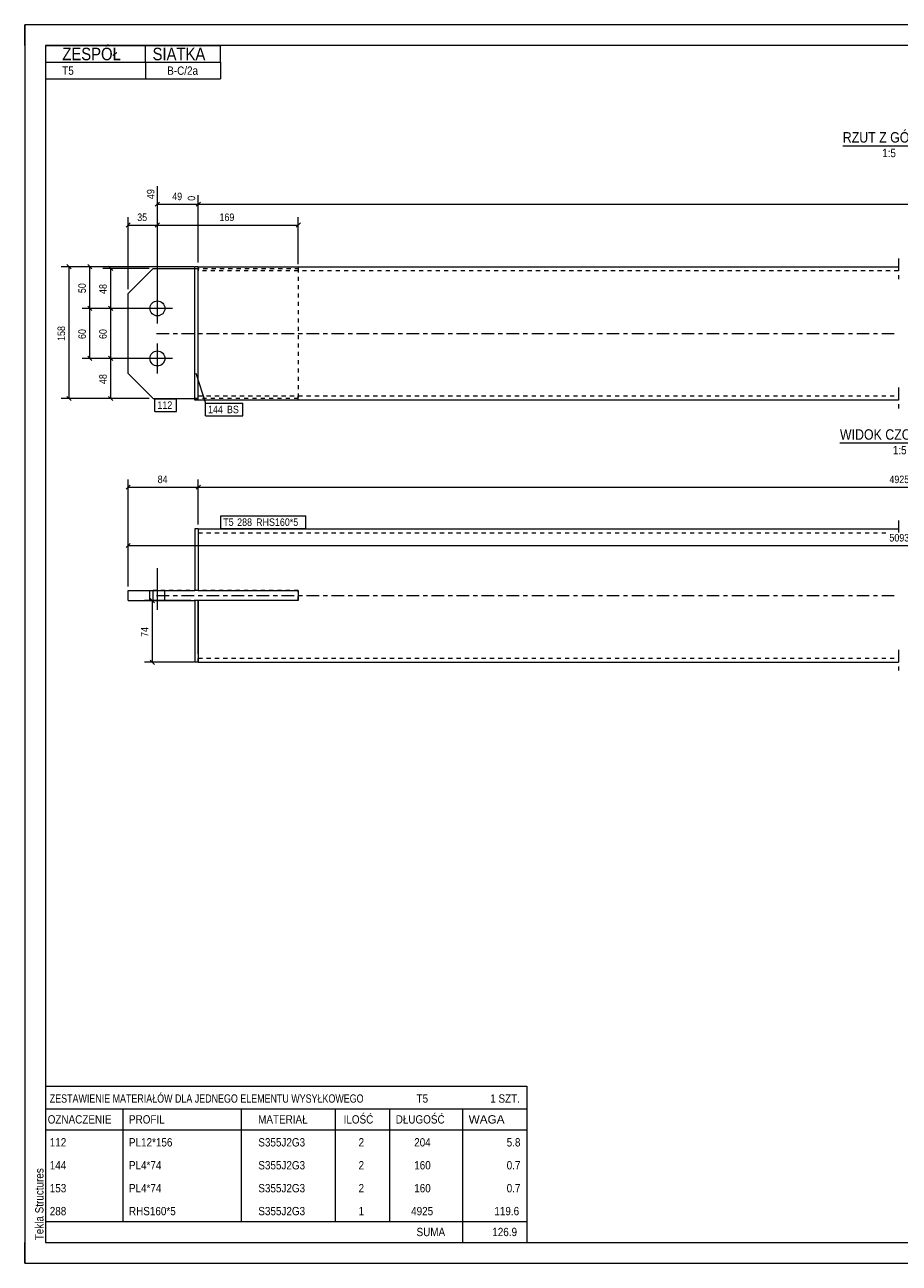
# Model space of a CAD drawing. Header units: millimetres. Extents: x 0 to 420, y 0 to 297.
# Tile 1 of 2: x 0 to 210, y 0 to 297. Entities that reach past the tile are written whole.
import ezdxf

# ---------------------------------------------------------------- set-up
doc = ezdxf.new("R2010")
doc.units = ezdxf.units.MM
for name, pattern in [('XKITLINE00', [0]), ('XKITLINE01', [4, 1, -1, 1, -1]), ('XKITLINE03', [6, 3, -1, 1, -1])]:
    doc.linetypes.add(name, pattern=pattern)
for name, color, linetype, lineweight in [('Arkusz rysunku', 3, 'Continuous', 0), ('Element', 2, 'Continuous', 0), ('Inny typ obiektu', 7, 'Continuous', 0), ('Wymiar', 4, 'Continuous', 0), ('Znak elementu', 2, 'Continuous', 0), ('Śruba', 3, 'Continuous', 0)]:
    doc.layers.add(name, color=color, linetype=linetype, lineweight=lineweight)
doc.styles.add('ARIAL', font='ARIAL.TTF')

msp = doc.modelspace()

# ---------------------------------------------------------------- linework, layer by layer
at = {"layer": 'Arkusz rysunku', "linetype": 'XKITLINE00', "lineweight": 0}
for p, q in [((420, 297), (0, 297)), ((0, 297), (0, 0)), ((0, 292), (0, 297)), ((5, 297), (0, 297)), ((415, 292), (5, 292)), ((5, 292), (5, 5)), ((0, 0), (0, 5)), ((5, 5), (415, 5)), ((0, 0), (420, 0))]:
    msp.add_line(p, q, dxfattribs=at)
at = {"layer": 'Element', "linetype": 'XKITLINE03', "lineweight": 0}
for p, q in [((209.62, 240.98), (209.62, 235.98)), ((31.62, 222.98), (209.62, 222.98)), ((209.62, 209.98), (209.62, 204.98)), ((209.62, 178.12), (209.62, 175.24)), ((31.62, 160.12), (209.62, 160.12)), ((209.62, 147.12), (209.62, 142.12))]:
    msp.add_line(p, q, dxfattribs=at)
at = {"layer": 'Element', "linetype": 'XKITLINE00', "lineweight": 0}
for p, q in [((24.82, 232.58), (30.82, 238.58)), ((30.82, 238.58), (40.82, 238.58)), ((41.62, 238.98), (40.82, 238.98)), ((40.82, 206.98), (40.82, 238.98)), ((41.62, 238.98), (209.62, 238.98)), ((41.62, 206.98), (41.62, 238.98)), ((41.62, 208.98), (41.62, 236.98)), ((24.82, 213.38), (24.82, 232.58)), ((24.82, 213.38), (30.82, 207.38)), ((30.82, 207.38), (40.82, 207.38)), ((41.62, 206.98), (40.82, 206.98)), ((209.62, 206.98), (41.62, 206.98)), ((41.62, 176.12), (40.82, 176.12)), ((40.82, 176.12), (40.82, 161.32)), ((41.62, 176.12), (209.62, 176.12)), ((41.62, 176.12), (41.62, 161.32)), ((41.62, 174.12), (41.62, 161.32)), ((24.82, 161.32), (40.82, 161.32)), ((24.82, 158.92), (24.82, 161.32)), ((30.82, 158.92), (30.82, 161.32)), ((41.62, 161.32), (40.82, 161.32)), ((41.62, 161.32), (65.62, 161.32)), ((65.62, 161.32), (65.62, 158.92)), ((24.82, 158.92), (40.82, 158.92)), ((41.62, 158.92), (40.82, 158.92)), ((40.82, 158.92), (40.82, 144.12)), ((65.62, 158.92), (41.62, 158.92)), ((41.62, 146.12), (41.62, 158.92)), ((41.62, 158.92), (41.62, 144.12)), ((41.62, 144.12), (40.82, 144.12)), ((41.62, 144.12), (209.62, 144.12))]:
    msp.add_line(p, q, dxfattribs=at)
at = {"layer": 'Element', "linetype": 'XKITLINE01', "lineweight": 0}
for p, q in [((41.62, 238.98), (40.82, 238.98)), ((40.82, 206.98), (40.82, 238.98)), ((40.82, 238.58), (65.62, 238.58)), ((40.82, 238.58), (41.62, 238.58)), ((41.62, 238.98), (41.62, 236.98)), ((41.62, 237.75), (41.62, 238.98)), ((41.62, 206.98), (41.62, 238.98)), ((209.62, 237.98), (41.62, 237.98)), ((65.62, 238.98), (65.62, 237.98)), ((65.62, 238.58), (65.62, 207.38)), ((41.62, 206.98), (41.62, 208.98)), ((41.62, 207.98), (209.62, 207.98)), ((65.62, 206.98), (65.62, 207.98)), ((65.62, 207.38), (40.82, 207.38)), ((40.82, 207.38), (41.62, 207.38)), ((41.62, 206.98), (40.82, 206.98)), ((41.62, 176.12), (41.62, 174.12)), ((41.62, 175.12), (207.09, 175.12)), ((65.62, 161.32), (30.82, 161.32)), ((65.62, 158.92), (65.62, 161.32)), ((65.62, 158.92), (30.82, 158.92)), ((41.62, 144.12), (41.62, 146.12)), ((41.62, 145.12), (209.62, 145.12))]:
    msp.add_line(p, q, dxfattribs=at)
at = {"layer": 'Inny typ obiektu', "linetype": 'XKITLINE00', "lineweight": 0}
for p, q in [((5, 292), (47, 292)), ((5, 292), (5, 288)), ((29, 288), (29, 292)), ((47, 288), (47, 292)), ((5, 288), (47, 288)), ((5, 288), (5, 284)), ((29, 288), (29, 284)), ((47, 288), (47, 284)), ((5, 284), (47, 284)), ((196.26, 268), (218.86, 268)), ((195.58, 196.74), (224.66, 196.74)), ((5, 42.5), (5, 37)), ((5, 42.5), (120.5, 42.5)), ((120.5, 42.5), (120.5, 37)), ((5, 37), (5, 32)), ((5, 37), (120.5, 37)), ((23.5, 37), (23.5, 32)), ((52, 32), (52, 37)), ((74.5, 37), (74.5, 32)), ((87.5, 37), (87.5, 32)), ((105, 37), (105, 32)), ((120.5, 37), (120.5, 32)), ((5, 32), (120.5, 32)), ((5, 32), (5, 26.5)), ((23.5, 32), (23.5, 26.5)), ((52, 26.5), (52, 32)), ((74.5, 32), (74.5, 26.5)), ((87.5, 32), (87.5, 26.5)), ((105, 32), (105, 26.5)), ((120.5, 32), (120.5, 26.5)), ((5, 26.5), (5, 21)), ((23.5, 26.5), (23.5, 21)), ((52, 21), (52, 26.5)), ((74.5, 26.5), (74.5, 21)), ((87.5, 26.5), (87.5, 21)), ((105, 26.5), (105, 21)), ((120.5, 26.5), (120.5, 21)), ((5, 21), (5, 15.5)), ((23.5, 21), (23.5, 15.5)), ((52, 15.5), (52, 21)), ((74.5, 21), (74.5, 15.5)), ((87.5, 21), (87.5, 15.5)), ((105, 21), (105, 15.5)), ((120.5, 21), (120.5, 15.5)), ((5, 15.5), (5, 10)), ((23.5, 15.5), (23.5, 10)), ((52, 10), (52, 15.5)), ((74.5, 15.5), (74.5, 10)), ((87.5, 15.5), (87.5, 10)), ((105, 15.5), (105, 10)), ((120.5, 15.5), (120.5, 10)), ((5, 10), (5, 5)), ((5, 10), (120.5, 10)), ((105, 10), (105, 5)), ((120.5, 10), (120.5, 5)), ((5, 5), (120.5, 5))]:
    msp.add_line(p, q, dxfattribs=at)
at = {"layer": 'Wymiar', "linetype": 'XKITLINE00', "lineweight": 0}
for p, q in [((31.82, 229.98), (31.82, 258.27)), ((41.62, 239.98), (41.62, 256.13)), ((41.62, 239.98), (41.62, 256.13)), ((32.33, 254.49), (31.31, 253.47)), ((31.82, 253.98), (41.62, 253.98)), ((42.13, 254.49), (41.11, 253.47)), ((42.13, 254.49), (41.11, 253.47)), ((41.62, 253.98), (388.42, 253.98)), ((25.33, 249.49), (24.31, 248.47)), ((24.82, 233.58), (24.82, 250.84)), ((32.33, 249.49), (31.31, 248.47)), ((32.33, 249.49), (31.31, 248.47)), ((31.82, 229.98), (31.82, 250.84)), ((31.82, 229.98), (31.82, 250.84)), ((66.13, 249.49), (65.11, 248.47)), ((65.62, 239.58), (65.62, 250.84)), ((24.82, 248.98), (31.82, 248.98)), ((31.82, 248.98), (65.62, 248.98)), ((40.62, 238.98), (8.76, 238.98)), ((10.11, 239.49), (11.13, 238.47)), ((10.62, 207.38), (10.62, 238.98)), ((40.62, 238.98), (13.76, 238.98)), ((15.11, 239.49), (16.13, 238.47)), ((15.62, 228.98), (15.62, 238.98)), ((29.82, 238.58), (18.76, 238.58)), ((20.11, 239.09), (21.13, 238.07)), ((20.62, 228.98), (20.62, 238.58)), ((30.82, 228.98), (13.76, 228.98)), ((30.82, 228.98), (13.76, 228.98)), ((15.11, 229.49), (16.13, 228.47)), ((15.11, 229.49), (16.13, 228.47)), ((15.62, 216.98), (15.62, 228.98)), ((30.82, 228.98), (18.76, 228.98)), ((30.82, 228.98), (18.76, 228.98)), ((20.11, 229.49), (21.13, 228.47)), ((20.11, 229.49), (21.13, 228.47)), ((20.62, 216.98), (20.62, 228.98)), ((30.82, 216.98), (13.76, 216.98)), ((15.11, 217.49), (16.13, 216.47)), ((30.82, 216.98), (18.76, 216.98)), ((30.82, 216.98), (18.76, 216.98)), ((20.11, 217.49), (21.13, 216.47)), ((20.11, 217.49), (21.13, 216.47)), ((20.62, 207.38), (20.62, 216.98)), ((29.82, 207.38), (8.76, 207.38)), ((10.11, 207.89), (11.13, 206.87)), ((29.82, 207.38), (18.76, 207.38)), ((20.11, 207.89), (21.13, 206.87)), ((24.82, 162.32), (24.82, 187.98)), ((41.62, 177.12), (41.62, 187.98)), ((41.62, 177.12), (41.62, 187.98)), ((25.33, 186.63), (24.31, 185.62)), ((24.82, 186.12), (41.62, 186.12)), ((42.13, 186.63), (41.11, 185.62)), ((42.13, 186.63), (41.11, 185.62)), ((41.62, 186.12), (378.62, 186.12)), ((25.33, 172.63), (24.31, 171.62)), ((24.82, 162.32), (24.82, 173.98)), ((24.82, 172.12), (395.42, 172.12)), ((39.82, 158.92), (28.76, 158.92)), ((30.11, 159.43), (31.13, 158.41)), ((30.62, 144.12), (30.62, 158.92)), ((40.62, 144.12), (28.76, 144.12)), ((30.11, 144.63), (31.13, 143.62))]:
    msp.add_line(p, q, dxfattribs=at)
at = {"layer": 'Znak elementu', "linetype": 'XKITLINE00', "lineweight": 0}
for p, q in [((41.04, 213.44), (43.37, 206.24)), ((31.22, 207.28), (36.43, 207.28)), ((31.22, 204.28), (31.22, 207.28)), ((36.43, 204.28), (36.43, 207.28)), ((43.37, 206.24), (52.32, 206.24)), ((43.37, 203.24), (43.37, 206.24)), ((52.32, 203.24), (52.32, 206.24)), ((31.22, 204.28), (36.43, 204.28)), ((43.37, 203.24), (52.32, 203.24)), ((47.02, 179.22), (67.45, 179.22)), ((47.02, 176.22), (47.02, 179.22)), ((67.45, 176.22), (67.45, 179.22)), ((47.02, 176.22), (67.45, 176.22))]:
    msp.add_line(p, q, dxfattribs=at)
at = {"layer": 'Śruba', "linetype": 'XKITLINE00', "lineweight": 0}
for p, q in [((31.82, 225.38), (31.82, 232.58)), ((35.42, 228.98), (28.22, 228.98)), ((31.82, 213.38), (31.82, 220.58)), ((35.42, 216.98), (28.22, 216.98)), ((31.82, 156.72), (31.82, 166.72)), ((31.82, 156.72), (31.82, 166.72)), ((30.02, 158.92), (30.02, 161.32)), ((30.02, 158.92), (30.02, 161.32)), ((33.62, 158.92), (33.62, 161.32)), ((33.62, 158.92), (33.62, 161.32))]:
    msp.add_line(p, q, dxfattribs=at)
for centre in [(31.82, 228.98), (31.82, 216.98)]:
    msp.add_circle(centre, 1.8, dxfattribs=at)

# ---------------------------------------------------------------- texts
at = {"layer": 'Arkusz rysunku', "style": 'ARIAL', "width": 0.85}
msp.add_text('Tekla Structures', height=2, rotation=90, dxfattribs=at).set_placement((4.5, 5.5))
at = {"layer": 'Inny typ obiektu', "style": 'ARIAL'}
for s, height, width, p in [('ZESPÓŁ', 3, 0.85, (9, 288.5)), ('SIATKA', 3, 0.85, (30.66, 288.5)), ('T5', 2, 0.85, (9, 285)), ('B-C/2a', 2, 0.85, (34.18, 285)), ('RZUT Z GÓRY', 2.5, 0.85, (196.26, 268.75)), ('1:5', 2, 0.85, (205.71, 265.25)), ('WIDOK CZOŁOWY', 2.5, 0.85, (195.58, 197.49)), ('1:5', 2, 0.85, (208.27, 193.99)), ('ZESTAWIENIE MATERIAŁÓW DLA JEDNEGO ELEMENTU WYSYŁKOWEGO', 2, 0.765, (6, 38.5)), ('T5', 2, 0.85, (94, 38.5)), ('1', 2, 0.85, (111.69, 38.5)), (' SZT.', 2, 0.85, (113, 38.5)), ('MATERIAŁ', 2, 0.85, (56, 33.5)), ('ILOŚĆ', 2, 0.85, (76.5, 33.5)), ('DŁUGOŚĆ', 2, 0.85, (89, 33.5)), ('OZNACZENIE', 2, 0.85, (5.5, 33.5)), ('PROFIL', 2, 0.85, (25, 33.5)), ('WAGA', 2, 1.008832, (106.5, 33.5)), ('112', 2, 0.85, (6, 28)), ('PL12*156', 2, 0.85, (25, 28)), ('S355J2G3', 2, 0.85, (56.04, 28)), ('2', 2, 0.85, (80.09, 28)), ('204', 2, 0.85, (93.44, 28)), ('5.8', 2, 0.85, (115.63, 28)), ('144', 2, 0.85, (6, 22.5)), ('PL4*74', 2, 0.85, (25, 22.5)), ('S355J2G3', 2, 0.85, (56.04, 22.5)), ('2', 2, 0.85, (80.09, 22.5)), ('160', 2, 0.85, (93.44, 22.5)), ('0.7', 2, 0.85, (115.63, 22.5)), ('153', 2, 0.85, (6, 17)), ('PL4*74', 2, 0.85, (25, 17)), ('S355J2G3', 2, 0.85, (56.04, 17)), ('2', 2, 0.85, (80.09, 17)), ('160', 2, 0.85, (93.44, 17)), ('0.7', 2, 0.85, (115.63, 17)), ('288', 2, 0.85, (6, 11.5)), ('RHS160*5', 2, 0.85, (25, 11.5)), ('S355J2G3', 2, 0.85, (56.04, 11.5)), ('1', 2, 0.85, (80.09, 11.5)), ('4925', 2, 0.85, (92.7, 11.5)), ('119.6', 2, 0.85, (112.67, 11.5)), ('SUMA', 2, 0.85, (94, 6.5)), ('126.9', 2, 0.85, (112.17, 6.5))]:
    msp.add_text(s, height=height, dxfattribs=dict(at, width=width)).set_placement(p)
at = {"layer": 'Wymiar', "style": 'ARIAL', "width": 0.85}
for s, p in [('49', (31.1, 255.2)), ('0', (40.9, 254.8)), ('50', (14.66, 232.64)), ('48', (19.66, 232.44)), ('158', (9.66, 221.18)), ('60', (14.66, 221.64)), ('60', (19.66, 221.64)), ('48', (19.66, 210.84)), ('74', (29.66, 150.19))]:
    msp.add_text(s, height=1.8, rotation=90.0002, dxfattribs=at).set_placement(p)
for s, p in [('49', (35.38, 254.94)), ('35', (26.98, 249.94)), ('169', (46.72, 249.94)), ('84', (31.88, 187.08)), ('4925', (207.45, 187.08)), ('5093', (207.45, 173.08))]:
    msp.add_text(s, height=1.8, dxfattribs=at).set_placement(p)
at = {"layer": 'Znak elementu', "style": 'ARIAL', "width": 0.85}
for s, p in [('112', (31.82, 204.88)), ('144', (43.97, 203.84)), ('BS', (48.51, 203.84)), ('T5', (47.62, 176.82)), ('288', (50.96, 176.82)), ('RHS160*5', (55.51, 176.82))]:
    msp.add_text(s, height=1.8, dxfattribs=at).set_placement(p)

doc.saveas('drawing.dxf')
